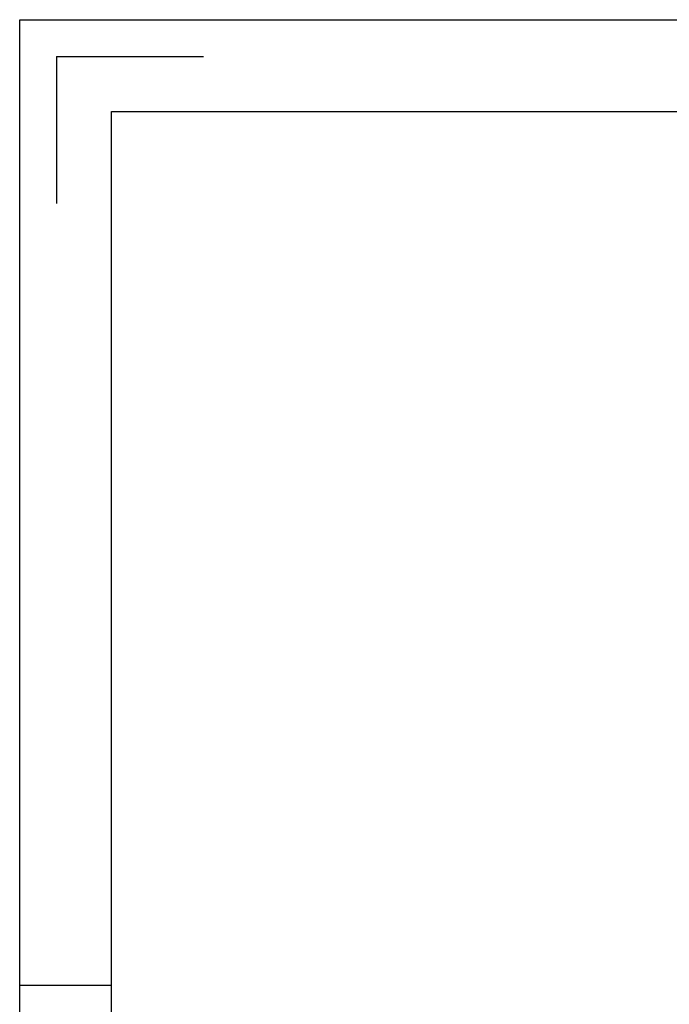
# Model space of a CAD drawing. Header units: millimetres. Extents: x -2787 to 4673, y -54 to 2046.
# Tile 98 of 124: x 1703 to 2410, y 975 to 2046. Entities that reach past the tile are written whole.
import ezdxf

# ---------------------------------------------------------------- set-up
doc = ezdxf.new("R2010")
doc.units = ezdxf.units.MM
doc.header["$LTSCALE"] = 81.675
doc.layers.get('0').update_dxf_attribs({"linetype": 'CONTINUOUS'})

msp = doc.modelspace()

# ---------------------------------------------------------------- linework, layer by layer
at = {"color": 3}
for p, q in [((1702.847, -54.329), (1702.847, 2045.671)), ((1702.847, 2045.671), (4672.847, 2045.671))]:
    msp.add_line(p, q, dxfattribs=at)
at = {"color": 7}
for p, q in [((1742.847, 2005.671), (1742.847, 1845.671)), ((1742.847, 2005.671), (1902.847, 2005.671)), ((1802.847, 45.671), (1802.847, 1945.671)), ((1802.847, 1945.671), (4572.847, 1945.671)), ((1702.847, 995.671), (1802.847, 995.671))]:
    msp.add_line(p, q, dxfattribs=at)

doc.saveas('drawing.dxf')
